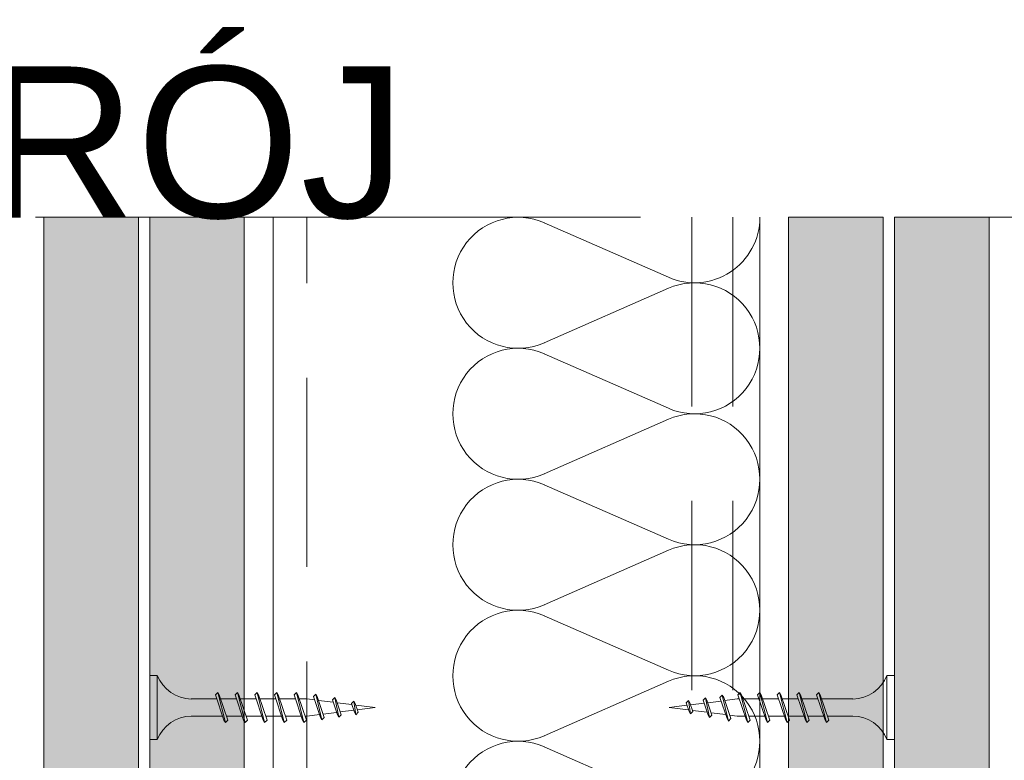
# Paper-space layout 'AD-02 DETAL MONTAŻU DRZWI' of a CAD drawing. Header units: millimetres. Extents: x 0 to 594, y 0 to 550.
# Tile 69 of 99: x 117 to 143, y 423 to 442. Entities that reach past the tile are written whole.
import ezdxf
from ezdxf.xclip import XClip

# ---------------------------------------------------------------- set-up
doc = ezdxf.new("R2010")
doc.units = ezdxf.units.MM
doc.header["$MEASUREMENT"] = 0
doc.header["$XCLIPFRAME"] = 0
doc.linetypes.add('GESTRICHELT', pattern=[37.5, 25, -12.5])
doc.linetypes.add('przerywama detal', pattern=[120, 80, -40])
for name, color, linetype, lineweight, true_color in [('0_Nr_pióra__249', 7, 'Continuous', 5, 0x191919), ('A_stolarka_Nr_pióra__10', 7, 'Continuous', 13, 0x4b4b4b), ('A_stolarka_Nr_pióra__4', 7, 'Continuous', 18, 0x4b4b4b)]:
    doc.layers.add(name, color=color, linetype=linetype, lineweight=lineweight, true_color=true_color)
doc.layers.add('A_stolarka', color=7, linetype='Continuous')
doc.layers.add('A_stolarka_Nr_pióra__2', color=8, linetype='Continuous', lineweight=13)
doc.styles.add('STYL_AUTOMATYCZNY_4', font='arial.ttf')
pattern_1 = [(0, (-46422.7975, -26825.25806), (0, 0.3519527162), [0, -0.2031999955]), (0, (-46422.6959, -26825.08208), (0, 0.3519527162), [0, -0.2031999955])]

# ---------------------------------------------------------------- blocks, each defined once
blk = doc.blocks.new('Rysunek_1_1', base_point=(-46422.798, -26825.258))
at = {"layer": 'A_stolarka', "linetype": 'Continuous', "lineweight": 0, "true_color": 0x4b4b4b}
h = blk.add_hatch(dxfattribs=at)
h.set_pattern_fill('plaster_0001', color=251, style=0, pattern_type=2)
h.set_pattern_definition(pattern_1)
h.paths.add_polyline_path([(117.805, 437.094), (117.805, 406.795), (120.305, 406.795), (120.305, 437.094)])
h = blk.add_hatch(dxfattribs=at)
h.set_pattern_fill('plaster_0001', color=251, style=0, pattern_type=2)
h.set_pattern_definition(pattern_1)
h.paths.add_polyline_path([(120.605, 409.595), (123.105, 409.595), (123.105, 437.094), (120.605, 437.094)])
h = blk.add_hatch(dxfattribs=at)
h.set_pattern_fill('plaster_0001', color=251, style=0, pattern_type=2)
h.set_pattern_definition(pattern_1)
h.paths.add_polyline_path([(137.505, 409.595), (140.005, 409.595), (140.005, 437.094), (137.505, 437.094)])
h = blk.add_hatch(dxfattribs=at)
h.set_pattern_fill('plaster_0001', color=251, style=0, pattern_type=2)
h.set_pattern_definition(pattern_1)
h.paths.add_polyline_path([(140.305, 437.094), (140.305, 406.795), (142.805, 406.795), (142.805, 437.094)])
at = {"layer": 'A_stolarka_Nr_pióra__10', "color": 251, "linetype": 'przerywama detal', "lineweight": 13, "ltscale": 0.2, "true_color": 0x4b4b4b}
blk.add_line((157.585, 437.094), (97.585, 437.094), dxfattribs=at)
at = {"layer": 'A_stolarka_Nr_pióra__10', "color": 251, "linetype": 'Continuous', "lineweight": 13, "ltscale": 0.2, "true_color": 0x4b4b4b}
for p, q in [((134.323, 435.508), (131.042, 436.948)), ((131.042, 433.776), (134.323, 435.217)), ((134.323, 432.044), (131.042, 433.485)), ((131.042, 430.312), (134.323, 431.753)), ((134.323, 428.581), (131.042, 430.021)), ((131.042, 426.849), (134.323, 428.29)), ((134.323, 425.117), (131.042, 426.558)), ((131.042, 423.386), (134.323, 424.826)), ((134.323, 421.654), (131.042, 423.095))]:
    blk.add_line(p, q, dxfattribs=at)
for centre, start_param, end_param in [((130.35, 435.362), 5.870392, 9.837571), ((135.016, 437.094), 2.7288, 4.712389), ((135.016, 433.63), 2.7288, 6.695979), ((130.35, 431.899), 5.870392, 9.837571), ((135.016, 430.167), 2.7288, 6.695979), ((130.35, 428.435), 5.870392, 9.837571), ((135.016, 426.704), 2.7288, 6.695979), ((130.35, 424.972), 5.870392, 9.837571), ((135.016, 423.24), 2.7288, 6.695979), ((130.35, 421.508), 5.870392, 9.837571)]:
    blk.add_ellipse(centre, major_axis=(0, 1.732), ratio=0.997246, start_param=start_param, end_param=end_param, dxfattribs=at)
at = {"layer": 'A_stolarka_Nr_pióra__2', "color": 8, "linetype": 'Continuous', "lineweight": 13, "ltscale": 0.2}
for p, q in [((123.868, 412.85), (123.868, 437.094)), ((136.743, 437.094), (136.743, 412.85)), ((120.605, 424.982), (120.605, 423.282)), ((120.605, 424.982), (120.805, 424.982)), ((120.805, 424.982), (120.805, 423.282)), ((140.105, 423.282), (140.105, 424.982)), ((140.305, 424.982), (140.105, 424.982)), ((140.305, 423.282), (140.305, 424.982)), ((122.405, 424.532), (122.342, 424.469)), ((122.405, 424.532), (122.605, 423.732)), ((122.405, 424.532), (122.442, 424.469)), ((122.925, 424.532), (122.862, 424.469)), ((122.925, 424.532), (123.125, 423.732)), ((122.925, 424.532), (122.962, 424.469)), ((123.445, 424.532), (123.382, 424.469)), ((123.445, 424.532), (123.645, 423.732)), ((123.445, 424.532), (123.482, 424.469)), ((123.965, 424.532), (123.902, 424.469)), ((123.965, 424.532), (124.165, 423.732)), ((123.965, 424.532), (124.002, 424.469)), ((124.485, 424.532), (124.422, 424.469)), ((124.485, 424.532), (124.685, 423.732)), ((124.485, 424.532), (124.522, 424.469)), ((136.225, 424.532), (136.162, 424.469)), ((136.425, 423.732), (136.225, 424.532)), ((136.225, 424.532), (136.262, 424.469)), ((136.745, 424.532), (136.682, 424.469)), ((136.945, 423.732), (136.745, 424.532)), ((136.745, 424.532), (136.782, 424.469)), ((137.265, 424.532), (137.202, 424.469)), ((137.465, 423.732), (137.265, 424.532)), ((137.265, 424.532), (137.302, 424.469)), ((137.785, 424.532), (137.722, 424.469)), ((137.985, 423.732), (137.785, 424.532)), ((137.785, 424.532), (137.822, 424.469)), ((138.305, 424.532), (138.242, 424.469)), ((138.505, 423.732), (138.305, 424.532)), ((138.305, 424.532), (138.342, 424.469)), ((121.705, 424.357), (122.38, 424.357)), ((122.342, 424.469), (122.569, 423.795)), ((122.442, 424.469), (122.668, 423.795)), ((122.479, 424.357), (122.9, 424.357)), ((122.862, 424.469), (123.089, 423.795)), ((122.962, 424.469), (123.188, 423.795)), ((122.999, 424.357), (123.42, 424.357)), ((123.382, 424.469), (123.609, 423.795)), ((123.482, 424.469), (123.708, 423.795)), ((123.519, 424.357), (123.94, 424.357)), ((123.902, 424.469), (124.129, 423.795)), ((124.002, 424.469), (124.228, 423.795)), ((124.039, 424.357), (124.46, 424.357)), ((124.422, 424.469), (124.649, 423.795)), ((124.522, 424.469), (124.748, 423.795)), ((124.559, 424.357), (124.766, 424.357)), ((124.766, 424.357), (124.967, 424.332)), ((124.998, 424.489), (124.935, 424.426)), ((124.935, 424.426), (125.124, 423.865)), ((124.998, 424.489), (125.035, 424.426)), ((124.998, 424.489), (125.16, 423.802)), ((125.035, 424.426), (125.223, 423.865)), ((125.071, 424.319), (125.458, 424.27)), ((125.501, 424.395), (125.438, 424.332)), ((125.438, 424.332), (125.57, 423.939)), ((125.501, 424.395), (125.537, 424.332)), ((125.501, 424.395), (125.606, 423.876)), ((125.537, 424.332), (125.669, 423.939)), ((126.003, 424.301), (125.94, 424.238)), ((126.003, 424.301), (126.039, 424.238)), ((126.003, 424.301), (126.055, 423.942)), ((134.856, 424.321), (134.793, 424.258)), ((134.856, 424.321), (134.892, 424.258)), ((134.908, 423.962), (134.856, 424.321)), ((135.304, 424.387), (135.241, 424.324)), ((135.374, 423.931), (135.241, 424.324)), ((135.304, 424.387), (135.341, 424.324)), ((135.41, 423.868), (135.304, 424.387)), ((135.473, 423.931), (135.341, 424.324)), ((135.719, 424.303), (135.363, 424.259)), ((135.75, 424.462), (135.687, 424.399)), ((135.876, 423.837), (135.687, 424.399)), ((135.912, 423.774), (135.75, 424.462)), ((135.75, 424.462), (135.787, 424.399)), ((135.975, 423.837), (135.787, 424.399)), ((136.144, 424.357), (135.814, 424.315)), ((136.144, 424.357), (136.2, 424.357)), ((136.389, 423.795), (136.162, 424.469)), ((136.488, 423.795), (136.262, 424.469)), ((136.299, 424.357), (136.72, 424.357)), ((136.909, 423.795), (136.682, 424.469)), ((137.008, 423.795), (136.782, 424.469)), ((136.819, 424.357), (137.24, 424.357)), ((137.429, 423.795), (137.202, 424.469)), ((137.528, 423.795), (137.302, 424.469)), ((137.339, 424.357), (137.76, 424.357)), ((137.949, 423.795), (137.722, 424.469)), ((138.048, 423.795), (137.822, 424.469)), ((137.859, 424.357), (138.28, 424.357)), ((138.469, 423.795), (138.242, 424.469)), ((138.568, 423.795), (138.342, 424.469)), ((138.379, 424.357), (139.205, 424.357)), ((125.191, 423.96), (125.548, 424.004)), ((125.562, 424.257), (125.95, 424.209)), ((125.643, 424.016), (126, 424.061)), ((125.94, 424.238), (126.018, 424.005)), ((126.055, 423.942), (126.018, 424.005)), ((126.039, 424.238), (126.118, 424.005)), ((126.054, 424.196), (126.566, 424.132)), ((126.055, 423.942), (126.118, 424.005)), ((126.095, 424.073), (126.566, 424.132)), ((134.816, 424.191), (134.344, 424.132)), ((134.857, 424.068), (134.344, 424.132)), ((134.871, 424.025), (134.793, 424.258)), ((134.908, 423.962), (134.871, 424.025)), ((134.971, 424.025), (134.892, 424.258)), ((134.908, 423.962), (134.971, 424.025)), ((135.267, 424.247), (134.911, 424.202)), ((135.348, 424.006), (134.961, 424.055)), ((122.531, 423.907), (121.705, 423.907)), ((122.605, 423.732), (122.569, 423.795)), ((122.605, 423.732), (122.668, 423.795)), ((123.051, 423.907), (122.631, 423.907)), ((123.125, 423.732), (123.089, 423.795)), ((123.125, 423.732), (123.188, 423.795)), ((123.571, 423.907), (123.151, 423.907)), ((123.645, 423.732), (123.609, 423.795)), ((123.645, 423.732), (123.708, 423.795)), ((124.091, 423.907), (123.671, 423.907)), ((124.165, 423.732), (124.129, 423.795)), ((124.165, 423.732), (124.228, 423.795)), ((124.611, 423.907), (124.191, 423.907)), ((124.685, 423.732), (124.649, 423.795)), ((124.685, 423.732), (124.748, 423.795)), ((124.766, 423.907), (124.711, 423.907)), ((124.766, 423.907), (125.096, 423.948)), ((125.16, 423.802), (125.124, 423.865)), ((125.16, 423.802), (125.223, 423.865)), ((125.606, 423.876), (125.57, 423.939)), ((125.606, 423.876), (125.669, 423.939)), ((135.41, 423.868), (135.374, 423.931)), ((135.41, 423.868), (135.473, 423.931)), ((135.84, 423.945), (135.452, 423.993)), ((135.912, 423.774), (135.876, 423.837)), ((135.912, 423.774), (135.975, 423.837)), ((136.144, 423.907), (135.943, 423.932)), ((136.351, 423.907), (136.144, 423.907)), ((136.425, 423.732), (136.389, 423.795)), ((136.425, 423.732), (136.488, 423.795)), ((136.871, 423.907), (136.451, 423.907)), ((136.945, 423.732), (136.909, 423.795)), ((136.945, 423.732), (137.008, 423.795)), ((137.391, 423.907), (136.971, 423.907)), ((137.465, 423.732), (137.429, 423.795)), ((137.465, 423.732), (137.528, 423.795)), ((137.911, 423.907), (137.491, 423.907)), ((137.985, 423.732), (137.949, 423.795)), ((137.985, 423.732), (138.048, 423.795)), ((138.431, 423.907), (138.011, 423.907)), ((138.505, 423.732), (138.469, 423.795)), ((138.505, 423.732), (138.568, 423.795)), ((139.205, 423.907), (138.531, 423.907)), ((120.605, 423.282), (120.805, 423.282)), ((140.305, 423.282), (140.105, 423.282))]:
    blk.add_line(p, q, dxfattribs=at)
at = {"layer": 'A_stolarka_Nr_pióra__2', "color": 8, "linetype": 'GESTRICHELT', "lineweight": 13, "ltscale": 0.2}
for p, q in [((124.764, 412.85), (124.764, 437.094)), ((134.945, 437.094), (134.945, 412.85)), ((136.025, 437.094), (136.025, 412.85))]:
    blk.add_line(p, q, dxfattribs=at)
at = {"layer": 'A_stolarka_Nr_pióra__2', "color": 8, "linetype": 'Continuous', "lineweight": 13, "ltscale": 0.2}
for centre, start, end in [((121.721, 425.34), 201.3837, 269.0609), ((139.189, 425.34), 270.9392, 338.6164), ((121.721, 422.923), 90.9392, 158.6164), ((139.189, 422.923), 21.3837, 89.0609)]:
    blk.add_arc(centre, 0.984, start, end, dxfattribs=at)
at = {"layer": 'A_stolarka_Nr_pióra__4', "color": 251, "linetype": 'Continuous', "lineweight": 18, "ltscale": 0.2, "true_color": 0x4b4b4b, "flags": 128}
for points in [[(117.805, 437.094), (117.805, 406.795), (120.305, 406.795), (120.305, 437.094)], [(120.605, 409.595), (120.605, 437.094), (123.105, 437.094), (123.105, 409.595)], [(137.505, 409.595), (137.505, 437.094), (140.005, 437.094), (140.005, 409.595)], [(140.305, 437.094), (140.305, 406.795), (142.805, 406.795), (142.805, 437.094)]]:
    blk.add_lwpolyline(points, close=True, dxfattribs=at)
at = {"layer": '0_Nr_pióra__249', "color": 250, "linetype": 'Continuous', "lineweight": 5, "true_color": 0x191919, "insert": (97.585, 437.027), "char_height": 4, "attachment_point": 7, "style": 'STYL_AUTOMATYCZNY_4'}
blk.add_mtext('\\A1;{\\pql;\\fArial|b0|i0|c238|p0;\\W1.000000;PRZEKRÓJ}', dxfattribs=at)

psp = doc.layouts.new('AD-02 DETAL MONTAŻU DRZWI')

# ---------------------------------------------------------------- block references
at = {"color": 37, "linetype": 'Continuous', "lineweight": 5, "true_color": 0x656532}
ref = psp.add_blockref('Rysunek_1_1', (-46422.798, -26825.258), dxfattribs=at)
XClip(ref).set_block_clipping_path([(39.90003743, 274.842170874), (528.4304887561, 524.007291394)])

doc.saveas('drawing.dxf')
